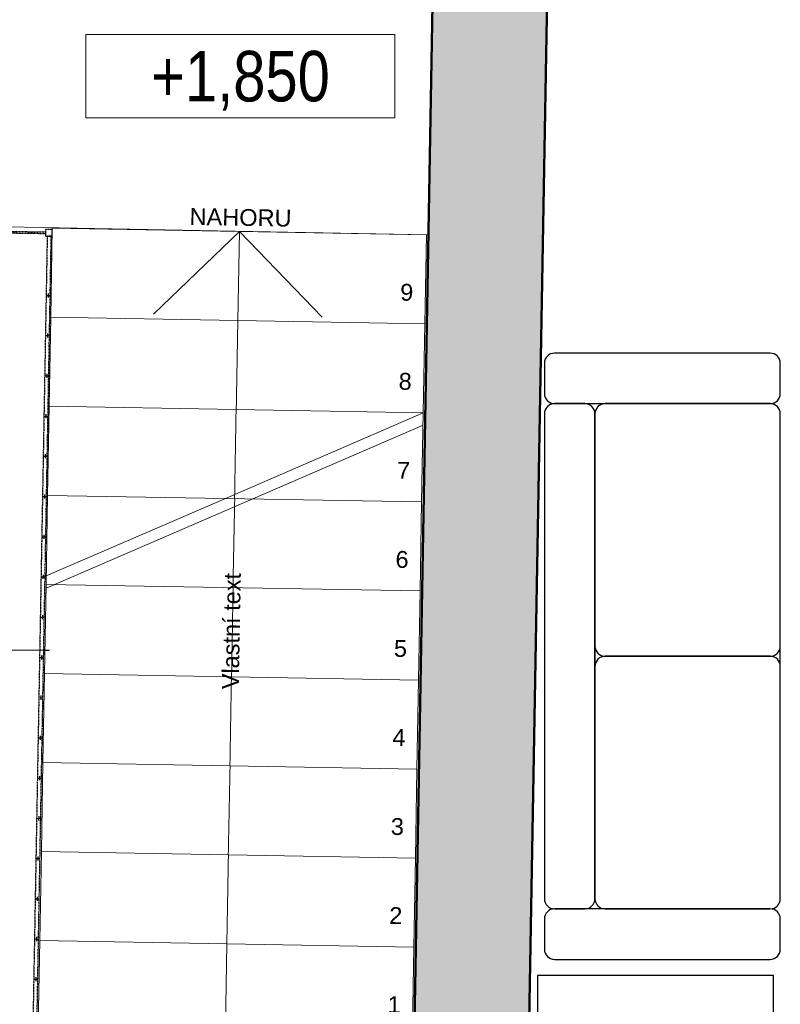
# Model space of a CAD drawing. Header units: millimetres. Extents: x -25972 to 4435, y -2839 to 20217.
# Tile 74 of 110: x -14348 to -12091, y 5306 to 8229. Entities that reach past the tile are written whole.
import ezdxf

# ---------------------------------------------------------------- set-up
doc = ezdxf.new("R2010")
doc.units = ezdxf.units.MM
doc.header["$MEASUREMENT"] = 0
doc.linetypes.add('Wipeout_Contour', pattern=[1000, 0, -1000])
doc.linetypes.add('Čerchovaná M', pattern=[4.5, 2.5, -0.85, 0.3, -0.85])
for name, color, linetype in [('7._POHLED ZÁPADNÍ_2_3D prvky fasada nove', 7, 'Continuous'), ('7._POHLED ZÁPADNÍ_2_3D prvky model', 7, 'Continuous'), ('7._POHLED ZÁPADNÍ_2_Anotace - SP', 7, 'Continuous'), ('7._POHLED ZÁPADNÍ_2_Interiér - schodiště', 7, 'Continuous'), ('7._POHLED ZÁPADNÍ_2_Konstrukce - nosné', 7, 'Continuous'), ('7._POHLED ZÁPADNÍ_2_Nové_3D prvky fasada nove', 7, 'Continuous'), ('7._POHLED ZÁPADNÍ_2_Nové_Konstrukce - nosné', 7, 'Continuous'), ('7._POHLED ZÁPADNÍ_2_Nové_Popis', 7, 'Continuous'), ('7._POHLED ZÁPADNÍ_2_Výplně - Povrchové', 7, 'Continuous'), ('7._POHLED ZÁPADNÍ_2_Výplně – Řezové', 7, 'Continuous')]:
    doc.layers.add(name, color=color, linetype=linetype)
doc.styles.add('GENEROVANÝ_STYL_1', font='txt')
doc.styles.add('GENEROVANÝ_STYL_3', font='txt')

msp = doc.modelspace()

# ---------------------------------------------------------------- linework, layer by layer
at = {"layer": '7._POHLED ZÁPADNÍ_2_3D prvky model', "color": 251, "linetype": 'Continuous', "lineweight": 20, "true_color": 0x6a6a6a, "flags": 128}
msp.add_lwpolyline([(-15534.1, 7635.7), (-13134.9, 7590.6), (-13114.1, 8774.3), (-15509.8, 9014.7)], close=True, dxfattribs=at)
at = {"layer": '7._POHLED ZÁPADNÍ_2_Anotace - SP', "color": 154, "linetype": 'Continuous', "lineweight": 13}
for p, q in [((-13234.3, 8185.2), (-14151.1, 8185.2)), ((-14151.1, 8185.2), (-14151.1, 7938.1)), ((-13234.3, 7938.1), (-13234.3, 8185.2)), ((-14151.1, 7938.1), (-13234.3, 7938.1))]:
    msp.add_line(p, q, dxfattribs=at)
at = {"layer": '7._POHLED ZÁPADNÍ_2_Konstrukce - nosné', "color": 7, "linetype": 'Continuous', "lineweight": 50, "flags": 128}
msp.add_lwpolyline([(-12842.9, 4861.7), (-12774.5, 8745.7)], dxfattribs=at)
at = {"layer": '7._POHLED ZÁPADNÍ_2_Nové_3D prvky fasada nove', "color": 1, "linetype": 'Čerchovaná M', "lineweight": 25, "flags": 128}
msp.add_lwpolyline([(-14271.3, 7593.7), (-14404.6, 7595.8), (-14404.5, 7601.2), (-14271.2, 7599.1)], close=True, dxfattribs=at)
at = {"layer": '7._POHLED ZÁPADNÍ_2_Nové_Konstrukce - nosné', "color": 1, "linetype": 'Continuous', "lineweight": 25}
for p, q in [((-12120.9, 7239.3), (-12760.9, 7239.3)), ((-12790.9, 7209.3), (-12790.9, 7119.3)), ((-12090.9, 7119.3), (-12090.9, 7209.3)), ((-12670.9, 7089.3), (-12760.9, 7089.3)), ((-12760.9, 7089.3), (-12120.9, 7089.3)), ((-12120.9, 7089.3), (-12610.9, 7089.3)), ((-12120.9, 7089.3), (-12610.9, 7089.3)), ((-12790.9, 7059.3), (-12790.9, 5619.3)), ((-12640.9, 7059.3), (-12640.9, 6369.3)), ((-12640.9, 7059.3), (-12640.9, 5619.3)), ((-12640.9, 5619.3), (-12640.9, 7059.3)), ((-12090.9, 6369.3), (-12090.9, 7059.3)), ((-12090.9, 5619.3), (-12090.9, 7059.3)), ((-12120.9, 6339.3), (-12610.9, 6339.3)), ((-12610.9, 6339.3), (-12120.9, 6339.3)), ((-12640.9, 6309.3), (-12640.9, 5619.3)), ((-12090.9, 5619.3), (-12090.9, 6309.3)), ((-12760.9, 5589.3), (-12670.9, 5589.3)), ((-12120.9, 5589.3), (-12760.9, 5589.3)), ((-12610.9, 5589.3), (-12120.9, 5589.3)), ((-12610.9, 5589.3), (-12120.9, 5589.3)), ((-12790.9, 5559.3), (-12790.9, 5469.3)), ((-12090.9, 5469.3), (-12090.9, 5559.3)), ((-12760.9, 5439.3), (-12120.9, 5439.3)), ((-12111.3, 5391.8), (-12811.3, 5391.8)), ((-12811.3, 5391.8), (-12811.3, 4824.5)), ((-12111.3, 4824.5), (-12111.3, 5391.8))]:
    msp.add_line(p, q, dxfattribs=at)
for centre, start, end in [((-12760.9, 7209.3), 90, 180), ((-12120.9, 7209.3), 0, 90), ((-12760.9, 7119.3), 180, 270), ((-12120.9, 7119.3), 270, 0), ((-12760.9, 7059.3), 90, 180), ((-12670.9, 7059.3), 0, 90), ((-12610.9, 7059.3), 90, 180), ((-12610.9, 7059.3), 90, 180), ((-12120.9, 7059.3), 0, 90), ((-12120.9, 7059.3), 0, 90), ((-12610.9, 6369.3), 180, 270), ((-12120.9, 6369.3), 270, 0), ((-12610.9, 6309.3), 90, 180), ((-12120.9, 6309.3), 0, 90), ((-12760.9, 5619.3), 180, 270), ((-12670.9, 5619.3), 270, 0), ((-12610.9, 5619.3), 180, 270), ((-12610.9, 5619.3), 180, 270), ((-12120.9, 5619.3), 270, 0), ((-12120.9, 5619.3), 270, 0), ((-12760.9, 5559.3), 90, 180), ((-12120.9, 5559.3), 0, 90), ((-12760.9, 5469.3), 180, 270), ((-12120.9, 5469.3), 270, 0)]:
    msp.add_arc(centre, 30, start, end, dxfattribs=at)

# ---------------------------------------------------------------- texts
at = {"layer": '7._POHLED ZÁPADNÍ_2_Anotace - SP', "color": 154, "linetype": 'Continuous', "lineweight": 13, "insert": (-13692.7, 8047.8), "char_height": 150, "attachment_point": 5, "style": 'GENEROVANÝ_STYL_3'}
msp.add_mtext('\\A1;{\\pqc;\\fArial Narrow|b0|i0|c238|p34;+1\\fArial Narrow|b0|i0|c238|p34;,\\fArial Narrow|b0|i0|c238|p34;850}', dxfattribs=at)

# ---------------------------------------------------------------- wipeouts: each hides what was drawn before it
at = {"color": 254, "linetype": 'Wipeout_Contour', "lineweight": 0, "ltscale": 58974.746477}
msp.add_wipeout([(-14288.3, 5495), (-14292.9, 5230.6), (-13183.1, 5211.1), (-13178.4, 5475.5)], dxfattribs=at).dxf.layer = '7._POHLED ZÁPADNÍ_2_Výplně - Povrchové'

# ---------------------------------------------------------------- next in the draw order: linework, layer by layer
at = {"layer": '7._POHLED ZÁPADNÍ_2_Interiér - schodiště', "color": 8, "linetype": 'Continuous', "lineweight": 20}
for p, q in [((-14288.3, 5495), (-14292.9, 5230.6)), ((-13178.4, 5475.5), (-14288.3, 5495)), ((-13183.1, 5211.1), (-13178.4, 5475.5))]:
    msp.add_line(p, q, dxfattribs=at)
at = {"layer": '7._POHLED ZÁPADNÍ_2_Nové_3D prvky fasada nove', "color": 1, "linetype": 'Continuous', "lineweight": 25}
for p, q in [((-14306.2, 5380.3), (-14294.2, 5380.1)), ((-14300.1, 5386.2), (-14300.3, 5374.2))]:
    msp.add_line(p, q, dxfattribs=at)

# ---------------------------------------------------------------- next in the draw order: texts
at = {"layer": '7._POHLED ZÁPADNÍ_2_Interiér - schodiště', "color": 251, "linetype": 'Continuous', "lineweight": 13, "true_color": 0x6a6a6a, "insert": (-13255.9, 5305.2), "char_height": 50, "attachment_point": 4, "rotation": 358.9912, "style": 'GENEROVANÝ_STYL_1'}
msp.add_mtext('\\A1;{\\pql;\\fArial|b0|i0|c238|p38;1}', dxfattribs=at)

# ---------------------------------------------------------------- next in the draw order: wipeouts: each hides what was drawn before it
at = {"color": 254, "linetype": 'Wipeout_Contour', "lineweight": 0, "ltscale": 59350.117287}
msp.add_wipeout([(-14283.6, 5759.4), (-14288.3, 5495), (-13178.4, 5475.5), (-13173.8, 5739.9)], dxfattribs=at).dxf.layer = '7._POHLED ZÁPADNÍ_2_Výplně - Povrchové'

# ---------------------------------------------------------------- next in the draw order: linework, layer by layer
at = {"layer": '7._POHLED ZÁPADNÍ_2_Interiér - schodiště', "color": 8, "linetype": 'Continuous', "lineweight": 20}
for p, q in [((-14283.6, 5759.4), (-14288.3, 5495)), ((-13173.8, 5739.9), (-14283.6, 5759.4)), ((-13178.4, 5475.5), (-13173.8, 5739.9)), ((-14288.3, 5495), (-13178.4, 5475.5))]:
    msp.add_line(p, q, dxfattribs=at)
at = {"layer": '7._POHLED ZÁPADNÍ_2_Interiér - schodiště', "color": 251, "linetype": 'Continuous', "lineweight": 13, "true_color": 0x6a6a6a}
msp.add_line((-13738, 5220.8), (-13733.3, 5485.2), dxfattribs=at)
msp.add_line((-13738, 5220.8), (-13733.3, 5485.2), dxfattribs=at)
at = {"layer": '7._POHLED ZÁPADNÍ_2_Nové_3D prvky fasada nove', "color": 1, "linetype": 'Continuous', "lineweight": 25}
for p, q in [((-14301.9, 5619.2), (-14289.9, 5619)), ((-14295.8, 5625.1), (-14296, 5613.1)), ((-14304, 5499.8), (-14292, 5499.6)), ((-14297.9, 5505.7), (-14298.1, 5493.7))]:
    msp.add_line(p, q, dxfattribs=at)

# ---------------------------------------------------------------- next in the draw order: texts
at = {"layer": '7._POHLED ZÁPADNÍ_2_Interiér - schodiště', "color": 251, "linetype": 'Continuous', "lineweight": 13, "true_color": 0x6a6a6a, "insert": (-13251.3, 5569.6), "char_height": 50, "attachment_point": 4, "rotation": 358.9912, "style": 'GENEROVANÝ_STYL_1'}
msp.add_mtext('\\A1;{\\pql;\\fArial|b0|i0|c238|p38;2}', dxfattribs=at)

# ---------------------------------------------------------------- next in the draw order: wipeouts: each hides what was drawn before it
at = {"color": 254, "linetype": 'Wipeout_Contour', "lineweight": 0, "ltscale": 59741.870761}
msp.add_wipeout([(-14278.9, 6023.8), (-14283.6, 5759.4), (-13173.8, 5739.9), (-13169.1, 6004.3)], dxfattribs=at).dxf.layer = '7._POHLED ZÁPADNÍ_2_Výplně - Povrchové'

# ---------------------------------------------------------------- next in the draw order: linework, layer by layer
at = {"layer": '7._POHLED ZÁPADNÍ_2_Interiér - schodiště', "color": 8, "linetype": 'Continuous', "lineweight": 20}
for p, q in [((-14278.9, 6023.8), (-14283.6, 5759.4)), ((-13169.1, 6004.3), (-14278.9, 6023.8)), ((-13173.8, 5739.9), (-13169.1, 6004.3)), ((-14283.6, 5759.4), (-13173.8, 5739.9))]:
    msp.add_line(p, q, dxfattribs=at)
at = {"layer": '7._POHLED ZÁPADNÍ_2_Nové_3D prvky fasada nove', "color": 1, "linetype": 'Continuous', "lineweight": 25}
for p, q in [((-14295.4, 5977.6), (-14283.4, 5977.3)), ((-14289.3, 5983.5), (-14289.5, 5971.5)), ((-14297.5, 5858.1), (-14285.5, 5857.9)), ((-14291.4, 5864), (-14291.7, 5852)), ((-14299.7, 5738.7), (-14287.7, 5738.5)), ((-14293.6, 5744.6), (-14293.8, 5732.6))]:
    msp.add_line(p, q, dxfattribs=at)

# ---------------------------------------------------------------- next in the draw order: texts
at = {"layer": '7._POHLED ZÁPADNÍ_2_Interiér - schodiště', "color": 251, "linetype": 'Continuous', "lineweight": 13, "true_color": 0x6a6a6a, "insert": (-13246.6, 5833.6), "char_height": 50, "attachment_point": 4, "rotation": 358.9912, "style": 'GENEROVANÝ_STYL_1'}
msp.add_mtext('\\A1;{\\pql;\\fArial|b0|i0|c238|p38;3}', dxfattribs=at)

# ---------------------------------------------------------------- next in the draw order: wipeouts: each hides what was drawn before it
at = {"color": 254, "linetype": 'Wipeout_Contour', "lineweight": 0, "ltscale": 60149.68559}
msp.add_wipeout([(-14274.3, 6288.2), (-14278.9, 6023.8), (-13169.1, 6004.3), (-13164.5, 6268.7)], dxfattribs=at).dxf.layer = '7._POHLED ZÁPADNÍ_2_Výplně - Povrchové'

# ---------------------------------------------------------------- next in the draw order: linework, layer by layer
at = {"layer": '7._POHLED ZÁPADNÍ_2_Interiér - schodiště', "color": 8, "linetype": 'Continuous', "lineweight": 20}
for p, q in [((-14274.3, 6288.2), (-14278.9, 6023.8)), ((-13164.5, 6268.7), (-14274.3, 6288.2)), ((-13169.1, 6004.3), (-13164.5, 6268.7)), ((-14278.9, 6023.8), (-13169.1, 6004.3))]:
    msp.add_line(p, q, dxfattribs=at)
at = {"layer": '7._POHLED ZÁPADNÍ_2_Nové_3D prvky fasada nove', "color": 1, "linetype": 'Continuous', "lineweight": 25}
for p, q in [((-14291.1, 6216.5), (-14279.1, 6216.2)), ((-14284.9, 6222.3), (-14285.2, 6210.3)), ((-14293.2, 6097), (-14281.2, 6096.8)), ((-14287.1, 6102.9), (-14287.3, 6090.9))]:
    msp.add_line(p, q, dxfattribs=at)

# ---------------------------------------------------------------- next in the draw order: texts
at = {"layer": '7._POHLED ZÁPADNÍ_2_Interiér - schodiště', "color": 251, "linetype": 'Continuous', "lineweight": 13, "true_color": 0x6a6a6a, "insert": (-13241.9, 6098.4), "char_height": 50, "attachment_point": 4, "rotation": 358.9912, "style": 'GENEROVANÝ_STYL_1'}
msp.add_mtext('\\A1;{\\pql;\\fArial|b0|i0|c238|p38;4}', dxfattribs=at)

# ---------------------------------------------------------------- next in the draw order: wipeouts: each hides what was drawn before it
at = {"color": 254, "linetype": 'Wipeout_Contour', "lineweight": 0, "ltscale": 60573.236204}
msp.add_wipeout([(-14269.6, 6552.6), (-14274.3, 6288.2), (-13164.5, 6268.7), (-13159.8, 6533.1)], dxfattribs=at).dxf.layer = '7._POHLED ZÁPADNÍ_2_Výplně - Povrchové'

# ---------------------------------------------------------------- next in the draw order: linework, layer by layer
at = {"layer": '7._POHLED ZÁPADNÍ_2_Interiér - schodiště', "color": 8, "linetype": 'Continuous', "lineweight": 20}
for p, q in [((-14269.6, 6552.6), (-14274.3, 6288.2)), ((-13159.8, 6533.1), (-14269.6, 6552.6)), ((-13164.5, 6268.7), (-13159.8, 6533.1)), ((-14274.3, 6288.2), (-13164.5, 6268.7))]:
    msp.add_line(p, q, dxfattribs=at)
at = {"layer": '7._POHLED ZÁPADNÍ_2_Nové_3D prvky fasada nove', "color": 1, "linetype": 'Continuous', "lineweight": 25}
for p, q in [((-14280.6, 6461.2), (-14280.8, 6449.2)), ((-14286.7, 6455.3), (-14274.7, 6455.1)), ((-14288.9, 6335.9), (-14276.9, 6335.7)), ((-14282.8, 6341.8), (-14283, 6329.8))]:
    msp.add_line(p, q, dxfattribs=at)
at = {"layer": '7._POHLED ZÁPADNÍ_2_Nové_Popis', "color": 1, "linetype": 'Continuous', "lineweight": 25}
msp.add_line((-14452, 6358.1), (-14259.6, 6357.7), dxfattribs=at)

# ---------------------------------------------------------------- next in the draw order: texts
at = {"layer": '7._POHLED ZÁPADNÍ_2_Interiér - schodiště', "color": 251, "linetype": 'Continuous', "lineweight": 13, "true_color": 0x6a6a6a, "insert": (-13237.3, 6362.4), "char_height": 50, "attachment_point": 4, "rotation": 358.9912, "style": 'GENEROVANÝ_STYL_1'}
msp.add_mtext('\\A1;{\\pql;\\fArial|b0|i0|c238|p38;5}', dxfattribs=at)

# ---------------------------------------------------------------- next in the draw order: wipeouts: each hides what was drawn before it
at = {"color": 254, "linetype": 'Wipeout_Contour', "lineweight": 0, "ltscale": 61012.193763}
msp.add_wipeout([(-14265, 6817), (-14269.6, 6552.6), (-13159.8, 6533.1), (-13155.1, 6797.5)], dxfattribs=at).dxf.layer = '7._POHLED ZÁPADNÍ_2_Výplně - Povrchové'

# ---------------------------------------------------------------- next in the draw order: linework, layer by layer
at = {"layer": '7._POHLED ZÁPADNÍ_2_Interiér - schodiště', "color": 8, "linetype": 'Continuous', "lineweight": 20}
for p, q in [((-14265, 6817), (-14269.6, 6552.6)), ((-13155.1, 6797.5), (-14265, 6817)), ((-13159.8, 6533.1), (-13155.1, 6797.5)), ((-14269.6, 6552.6), (-13159.8, 6533.1))]:
    msp.add_line(p, q, dxfattribs=at)
at = {"layer": '7._POHLED ZÁPADNÍ_2_Nové_3D prvky fasada nove', "color": 1, "linetype": 'Continuous', "lineweight": 25}
for p, q in [((-14276.3, 6700.1), (-14276.5, 6688.1)), ((-14282.4, 6694.2), (-14270.4, 6694)), ((-14278.4, 6580.7), (-14278.7, 6568.7)), ((-14284.6, 6574.8), (-14272.6, 6574.6))]:
    msp.add_line(p, q, dxfattribs=at)

# ---------------------------------------------------------------- next in the draw order: texts
at = {"layer": '7._POHLED ZÁPADNÍ_2_Interiér - schodiště', "color": 251, "linetype": 'Continuous', "lineweight": 13, "true_color": 0x6a6a6a, "char_height": 50, "attachment_point": 4, "style": 'GENEROVANÝ_STYL_1'}
for s, insert, rotation in [('\\A1;{\\pql;\\fArial|b0|i0|c238|p38;6}', (-13232.6, 6626.8), 358.9912), ('\\A1;{\\pql;\\fArial|b0|i0|c238|p38;Vlastní text}', (-13722.5, 6241.3), 88.9912)]:
    msp.add_mtext(s, dxfattribs=dict(at, insert=insert, rotation=rotation))

# ---------------------------------------------------------------- next in the draw order: wipeouts: each hides what was drawn before it
at = {"color": 254, "linetype": 'Wipeout_Contour', "lineweight": 0, "ltscale": 61466.227108}
msp.add_wipeout([(-14260.3, 7081.4), (-14265, 6817), (-13155.1, 6797.5), (-13150.5, 7061.9)], dxfattribs=at).dxf.layer = '7._POHLED ZÁPADNÍ_2_Výplně - Povrchové'

# ---------------------------------------------------------------- next in the draw order: linework, layer by layer
at = {"layer": '7._POHLED ZÁPADNÍ_2_3D prvky fasada nove', "color": 8, "linetype": 'Continuous', "lineweight": 13}
msp.add_line((-14269.8, 6541.5), (-13151.1, 7025.8), dxfattribs=at)
at = {"layer": '7._POHLED ZÁPADNÍ_2_Interiér - schodiště', "color": 8, "linetype": 'Continuous', "lineweight": 20}
for p, q in [((-14260.3, 7081.4), (-14265, 6817)), ((-13150.5, 7061.9), (-14260.3, 7081.4)), ((-13155.1, 6797.5), (-13150.5, 7061.9)), ((-14265, 6817), (-13155.1, 6797.5))]:
    msp.add_line(p, q, dxfattribs=at)
at = {"layer": '7._POHLED ZÁPADNÍ_2_Nové_3D prvky fasada nove', "color": 1, "linetype": 'Continuous', "lineweight": 25}
for p, q in [((-14278.1, 6933.1), (-14266.1, 6932.9)), ((-14278.1, 6933.1), (-14266.1, 6932.9)), ((-14272, 6939), (-14272.2, 6927)), ((-14272, 6939), (-14272.2, 6927)), ((-14280.2, 6813.7), (-14268.2, 6813.5)), ((-14274.1, 6819.6), (-14274.3, 6807.6))]:
    msp.add_line(p, q, dxfattribs=at)

# ---------------------------------------------------------------- next in the draw order: texts
at = {"layer": '7._POHLED ZÁPADNÍ_2_Interiér - schodiště', "color": 251, "linetype": 'Continuous', "lineweight": 13, "true_color": 0x6a6a6a, "insert": (-13228, 6891.6), "char_height": 50, "attachment_point": 4, "rotation": 358.9912, "style": 'GENEROVANÝ_STYL_1'}
msp.add_mtext('\\A1;{\\pql;\\fArial|b0|i0|c238|p38;7}', dxfattribs=at)

# ---------------------------------------------------------------- next in the draw order: wipeouts: each hides what was drawn before it
at = {"color": 254, "linetype": 'Wipeout_Contour', "lineweight": 0, "ltscale": 61935.003657}
msp.add_wipeout([(-14255.7, 7345.8), (-14260.3, 7081.4), (-13150.5, 7061.9), (-13145.8, 7326.3)], dxfattribs=at).dxf.layer = '7._POHLED ZÁPADNÍ_2_Výplně - Povrchové'

# ---------------------------------------------------------------- next in the draw order: linework, layer by layer
at = {"layer": '7._POHLED ZÁPADNÍ_2_3D prvky fasada nove', "color": 8, "linetype": 'Continuous', "lineweight": 13}
msp.add_line((-14269.2, 6577.6), (-13150.5, 7061.9), dxfattribs=at)
at = {"layer": '7._POHLED ZÁPADNÍ_2_Interiér - schodiště', "color": 8, "linetype": 'Continuous', "lineweight": 20}
for p, q in [((-14255.7, 7345.8), (-14260.3, 7081.4)), ((-13145.8, 7326.3), (-14255.7, 7345.8)), ((-13150.5, 7061.9), (-13145.8, 7326.3)), ((-14260.3, 7081.4), (-13150.5, 7061.9))]:
    msp.add_line(p, q, dxfattribs=at)
at = {"layer": '7._POHLED ZÁPADNÍ_2_Nové_3D prvky fasada nove', "color": 1, "linetype": 'Continuous', "lineweight": 25}
for p, q in [((-14271.6, 7291.5), (-14259.6, 7291.2)), ((-14271.6, 7291.5), (-14259.6, 7291.2)), ((-14265.5, 7297.4), (-14265.7, 7285.4)), ((-14265.5, 7297.4), (-14265.7, 7285.4)), ((-14273.7, 7172), (-14261.7, 7171.8)), ((-14267.6, 7177.9), (-14267.8, 7165.9)), ((-14275.9, 7052.6), (-14263.9, 7052.4)), ((-14269.8, 7058.5), (-14270, 7046.5))]:
    msp.add_line(p, q, dxfattribs=at)

# ---------------------------------------------------------------- next in the draw order: texts
at = {"layer": '7._POHLED ZÁPADNÍ_2_Interiér - schodiště', "color": 251, "linetype": 'Continuous', "lineweight": 13, "true_color": 0x6a6a6a, "insert": (-13223.3, 7155.6), "char_height": 50, "attachment_point": 4, "rotation": 358.9912, "style": 'GENEROVANÝ_STYL_1'}
msp.add_mtext('\\A1;{\\pql;\\fArial|b0|i0|c238|p38;8}', dxfattribs=at)

# ---------------------------------------------------------------- next in the draw order: wipeouts: each hides what was drawn before it
at = {"color": 254, "linetype": 'Wipeout_Contour', "lineweight": 0, "ltscale": 62418.190265}
msp.add_wipeout([(-14255.7, 7345.8), (-13145.8, 7326.3), (-13141.2, 7590.7), (-14251, 7610.2)], dxfattribs=at).dxf.layer = '7._POHLED ZÁPADNÍ_2_Výplně - Povrchové'

# ---------------------------------------------------------------- next in the draw order: hatches: boundary and pattern name
at = {"layer": '7._POHLED ZÁPADNÍ_2_Výplně – Řezové', "linetype": 'Continuous', "lineweight": 13}
msp.add_hatch(color=254, dxfattribs=at).paths.add_polyline_path([(-13181.1, 4967.7), (-12956.1, 4963.7), (-12957.9, 4863.8), (-12842.9, 4861.7), (-12774.5, 8745.7), (-13114, 8779.7)])

# ---------------------------------------------------------------- next in the draw order: linework, layer by layer
at = {"layer": '7._POHLED ZÁPADNÍ_2_Interiér - schodiště', "color": 8, "linetype": 'Continuous', "lineweight": 20}
for p, q in [((-14251, 7610.2), (-14255.7, 7345.8)), ((-13141.2, 7590.7), (-14251, 7610.2)), ((-13145.8, 7326.3), (-13141.2, 7590.7)), ((-14255.7, 7345.8), (-13145.8, 7326.3))]:
    msp.add_line(p, q, dxfattribs=at)
at = {"layer": '7._POHLED ZÁPADNÍ_2_Interiér - schodiště', "color": 251, "linetype": 'Continuous', "lineweight": 13, "true_color": 0x6a6a6a}
for p, q in [((-13950.5, 7354.9), (-13696.1, 7600.5)), ((-13950.5, 7354.9), (-13696.1, 7600.5)), ((-13700.8, 7336.1), (-13696.1, 7600.5)), ((-13700.8, 7336.1), (-13696.1, 7600.5)), ((-13696.1, 7600.5), (-13450.5, 7346.1)), ((-13696.1, 7600.5), (-13450.5, 7346.1)), ((-13733.3, 5485.2), (-13700.8, 7336.1)), ((-13733.3, 5485.2), (-13700.8, 7336.1))]:
    msp.add_line(p, q, dxfattribs=at)
at = {"layer": '7._POHLED ZÁPADNÍ_2_Konstrukce - nosné', "color": 7, "linetype": 'Continuous', "lineweight": 50, "flags": 128}
msp.add_lwpolyline([(-13114, 8779.7), (-13181.1, 4967.7)], dxfattribs=at)
at = {"layer": '7._POHLED ZÁPADNÍ_2_Nové_3D prvky fasada nove', "color": 1, "linetype": 'Continuous', "lineweight": 25}
for p, q in [((-14269.4, 7410.9), (-14257.4, 7410.7)), ((-14263.3, 7416.8), (-14263.5, 7404.8))]:
    msp.add_line(p, q, dxfattribs=at)
at = {"layer": '7._POHLED ZÁPADNÍ_2_Nové_3D prvky fasada nove', "color": 1, "linetype": 'Čerchovaná M', "lineweight": 25, "flags": 128}
for points in [[(-14271.4, 7586.6), (-14251.4, 7586.2), (-14251.1, 7606.2), (-14271.1, 7606.5)], [(-14308.7, 5240.9), (-14296.7, 5240.7), (-14254.2, 7586.2), (-14266.2, 7586.5)]]:
    msp.add_lwpolyline(points, close=True, dxfattribs=at)

# ---------------------------------------------------------------- next in the draw order: texts
at = {"layer": '7._POHLED ZÁPADNÍ_2_Interiér - schodiště', "color": 251, "linetype": 'Continuous', "lineweight": 13, "true_color": 0x6a6a6a, "char_height": 50, "attachment_point": 4, "rotation": 358.9912, "style": 'GENEROVANÝ_STYL_1'}
for s, insert in [('\\A1;{\\pql;\\fArial|b0|i0|c238|p38;NAHORU}', (-13843.7, 7644.8)), ('\\A1;{\\pql;\\fArial|b0|i0|c238|p38;9}', (-13218.7, 7420))]:
    msp.add_mtext(s, dxfattribs=dict(at, insert=insert))

doc.saveas('drawing.dxf')
